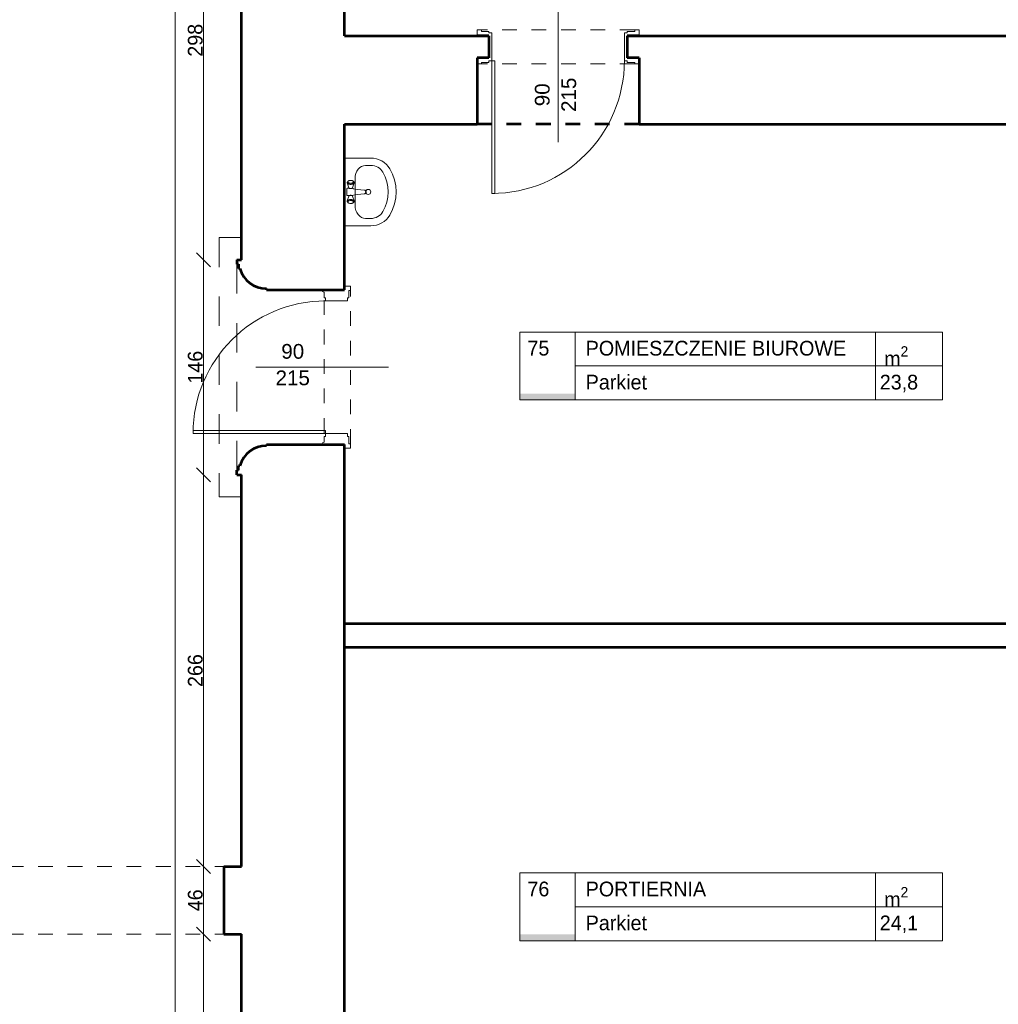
# Model space of a CAD drawing. Header units: inches. Extents: x -21887 to 84279, y -131485 to 67836.
# Tile 157 of 256: x 54975 to 61619, y 12365 to 19050. Entities that reach past the tile are written whole.
import ezdxf

# ---------------------------------------------------------------- set-up
doc = ezdxf.new("R2010")
doc.units = ezdxf.units.IN
doc.header["$MEASUREMENT"] = 0
doc.linetypes.add('Dashed', pattern=[400, 200, -200])
doc.linetypes.add('Dashed copy', pattern=[200, 100, -100])
doc.layers.get('0').update_dxf_attribs({"lineweight": 13})
doc.layers.get('Defpoints').update_dxf_attribs({"lineweight": 13})
for name, color, linetype, lineweight in [('AI_MURY', 7, 'Continuous', 53), ('Dimensioning', 7, 'Continuous', 13), ('DRZWI', 7, 'Continuous', 13), ('dzialowki', 7, 'Continuous', 53), ('Furniture & Equipment', 7, 'Continuous', 13), ('OPISY TABELKI', 7, 'Continuous', 13), ('PODCIAGI', 7, 'Continuous', 13)]:
    doc.layers.add(name, color=color, linetype=linetype, lineweight=lineweight)
doc.styles.add('GENERATED_STYLE_7', font='txt')
doc.styles.add('GENERATED_STYLE_8', font='txt')
doc.styles.add('GENERATED_STYLE_9', font='txt')
doc.styles.add('Style-Courier New', font='txt')
doc.dimstyles.new('Dimstyle_4', dxfattribs={"dimtxt": 100, "dimasz": 95, "dimexe": 0, "dimexo": 0, "dimgap": 0.09, "dimtad": 1, "dimdec": 0, "dimlfac": 0.1, "dimzin": 0, "dimdsep": 46, "dimlunit": 5, "dimtxsty": 'GENERATED_STYLE_7', "dimblk": 'ARROWHEAD_6', "dimcen": 0.09, "dimclrd": 161, "dimclre": 161, "dimclrt": 7, "dimadec": 0, "dimazin": 0, "dimtfac": 1, "dimtdec": 0, "dimtmove": 0, "dimatfit": 3, "dimfxl": 0, "dimtolj": 1, "dimtzin": 0, "dimarcsym": 0})

# ---------------------------------------------------------------- blocks, each defined once
blk = doc.blocks.new('Basin 01_59')
at = {"layer": 'Furniture & Equipment', "color": 9, "linetype": 'Continuous'}
for p, q in [((0, 350), (0, 171.8)), ((460, 350), (0, 350)), ((460, 350), (460, 171.8)), ((138.9, 278.2), (138.9, 278.2)), ((321.1, 278.2), (138.9, 278.2)), ((151.7, 311.7), (151.5, 308.2)), ((151.7, 311.7), (151.5, 308.2)), ((151.5, 308.2), (151.7, 304.7)), ((151.5, 308.2), (151.7, 304.7)), ((152.1, 315), (151.7, 311.7)), ((152.1, 315), (151.7, 311.7)), ((151.7, 304.7), (152.1, 301.4)), ((151.7, 304.7), (152.1, 301.4)), ((152.8, 318.2), (152.1, 315)), ((152.8, 318.2), (152.1, 315)), ((152.1, 301.4), (152.8, 298.2)), ((152.1, 301.4), (152.8, 298.2)), ((153.8, 321.1), (152.8, 318.2)), ((153.8, 321.1), (152.8, 318.2)), ((152.8, 298.2), (153.8, 295.3)), ((152.8, 298.2), (153.8, 295.3)), ((155.1, 323.5), (153.8, 321.1)), ((155.1, 323.5), (153.8, 321.1)), ((153.8, 295.3), (155.1, 292.9)), ((153.8, 295.3), (155.1, 292.9)), ((156.5, 325.5), (155.1, 323.5)), ((156.5, 325.5), (155.1, 323.5)), ((155.1, 292.9), (156.5, 290.9)), ((155.1, 292.9), (156.5, 290.9)), ((158.1, 327), (156.5, 325.5)), ((158.1, 327), (156.5, 325.5)), ((156.5, 290.9), (158.1, 289.4)), ((156.5, 290.9), (158.1, 289.4)), ((162.6, 330.7), (158.1, 327)), ((162.6, 330.7), (158.1, 327)), ((159.8, 327.9), (158.1, 327)), ((159.8, 327.9), (158.1, 327)), ((158.1, 289.4), (159.8, 288.5)), ((162.6, 285.6), (158.1, 289.4)), ((158.1, 289.4), (159.8, 288.5)), ((162.6, 285.6), (158.1, 289.4)), ((161.5, 328.2), (159.8, 327.9)), ((161.5, 328.2), (159.8, 327.9)), ((159.8, 288.5), (161.5, 288.2)), ((159.8, 288.5), (161.5, 288.2)), ((163.2, 327.9), (161.5, 328.2)), ((163.2, 327.9), (161.5, 328.2)), ((161.5, 288.2), (163.2, 288.5)), ((161.5, 288.2), (163.2, 288.5)), ((164.6, 331.8), (162.6, 330.7)), ((164.6, 331.8), (162.6, 330.7)), ((162.6, 285.6), (164.6, 284.6)), ((162.6, 285.6), (164.6, 284.6)), ((164.9, 327), (163.2, 327.9)), ((164.9, 327), (163.2, 327.9)), ((163.2, 288.5), (164.9, 289.4)), ((163.2, 288.5), (164.9, 289.4)), ((166.7, 332.2), (164.6, 331.8)), ((166.7, 332.2), (164.6, 331.8)), ((164.6, 284.6), (166.7, 284.2)), ((164.6, 284.6), (166.7, 284.2)), ((166.5, 325.5), (164.9, 327)), ((166.5, 325.5), (164.9, 327)), ((164.9, 289.4), (166.5, 290.9)), ((164.9, 289.4), (166.5, 290.9)), ((167.9, 323.5), (166.5, 325.5)), ((167.9, 323.5), (166.5, 325.5)), ((166.5, 290.9), (167.9, 292.9)), ((166.5, 290.9), (167.9, 292.9)), ((168.8, 331.8), (166.7, 332.2)), ((168.8, 331.8), (166.7, 332.2)), ((166.7, 284.2), (168.8, 284.6)), ((166.7, 284.2), (168.8, 284.6)), ((169.2, 321.1), (167.9, 323.5)), ((169.2, 321.1), (167.9, 323.5)), ((167.9, 292.9), (169.2, 295.3)), ((167.9, 292.9), (169.2, 295.3)), ((170.8, 330.7), (168.8, 331.8)), ((202.4, 320), (168.8, 331.8)), ((170.8, 330.7), (168.8, 331.8)), ((202.4, 320), (168.8, 331.8)), ((202.4, 296.4), (168.8, 284.6)), ((202.4, 296.4), (168.8, 284.6)), ((168.8, 284.6), (170.8, 285.6)), ((168.8, 284.6), (170.8, 285.6)), ((170.2, 318.2), (169.2, 321.1)), ((170.2, 318.2), (169.2, 321.1)), ((169.2, 295.3), (170.2, 298.2)), ((169.2, 295.3), (170.2, 298.2)), ((170.9, 315), (170.2, 318.2)), ((170.9, 315), (170.2, 318.2)), ((170.2, 298.2), (170.9, 301.4)), ((170.2, 298.2), (170.9, 301.4)), ((172.7, 329), (170.8, 330.7)), ((172.7, 329), (170.8, 330.7)), ((170.8, 285.6), (172.7, 287.4)), ((170.8, 285.6), (172.7, 287.4)), ((171.4, 311.7), (170.9, 315)), ((171.4, 311.7), (170.9, 315)), ((170.9, 301.4), (171.4, 304.7)), ((170.9, 301.4), (171.4, 304.7)), ((171.5, 308.2), (171.4, 311.7)), ((171.5, 308.2), (171.4, 311.7)), ((171.4, 304.7), (171.5, 308.2)), ((171.4, 304.7), (171.5, 308.2)), ((174.4, 326.6), (172.7, 329)), ((174.4, 326.6), (172.7, 329)), ((172.7, 287.4), (174.4, 289.8)), ((172.7, 287.4), (174.4, 289.8)), ((175.9, 323.6), (174.4, 326.6)), ((175.9, 323.6), (174.4, 326.6)), ((174.4, 289.8), (175.9, 292.8)), ((174.4, 289.8), (175.9, 292.8)), ((177.1, 320.2), (175.9, 323.6)), ((177.1, 320.2), (175.9, 323.6)), ((175.9, 292.8), (177.1, 296.2)), ((175.9, 292.8), (177.1, 296.2)), ((178, 316.4), (177.1, 320.2)), ((178, 316.4), (177.1, 320.2)), ((177.1, 296.2), (178, 300)), ((177.1, 296.2), (178, 300)), ((178.5, 312.4), (178, 316.4)), ((178.5, 312.4), (178, 316.4)), ((178, 300), (178.5, 304)), ((178, 300), (178.5, 304)), ((178.7, 308.2), (178.5, 312.4)), ((178.7, 308.2), (178.5, 312.4)), ((178.5, 304), (178.7, 308.2)), ((178.5, 304), (178.7, 308.2)), ((203.4, 319.5), (202.4, 320)), ((203.4, 319.5), (202.4, 320)), ((202.4, 296.4), (203.4, 296.9)), ((202.4, 296.4), (203.4, 296.9)), ((204.3, 318.6), (203.4, 319.5)), ((204.3, 318.6), (203.4, 319.5)), ((203.4, 296.9), (204.3, 297.8)), ((203.4, 296.9), (204.3, 297.8)), ((205.2, 317.4), (204.3, 318.6)), ((205.2, 317.4), (204.3, 318.6)), ((204.3, 297.8), (205.2, 299)), ((204.3, 297.8), (205.2, 299)), ((206.7, 318.2), (204.6, 318.2)), ((206.7, 318.2), (204.6, 318.2)), ((207.1, 298.2), (204.6, 298.2)), ((207.1, 298.2), (204.6, 298.2)), ((205.2, 331.2), (205, 330.7)), ((205.2, 331.2), (205, 330.7)), ((205, 330.7), (205, 330.2)), ((205, 330.7), (205, 330.2)), ((205, 330.2), (205, 318.2)), ((205, 330.2), (205, 318.2)), ((205, 298.2), (205, 296.2)), ((205, 298.2), (205, 296.2)), ((205, 296.2), (205, 295.7)), ((205, 296.2), (205, 295.7)), ((205, 295.7), (205.2, 295.2)), ((205, 295.7), (205.2, 295.2)), ((205.4, 331.7), (205.2, 331.2)), ((205.4, 331.7), (205.2, 331.2)), ((205.9, 315.9), (205.2, 317.4)), ((205.9, 315.9), (205.2, 317.4)), ((205.2, 299), (205.9, 300.5)), ((205.2, 299), (205.9, 300.5)), ((205.2, 295.2), (208.1, 288.3)), ((205.2, 295.2), (208.1, 288.3)), ((205.7, 332.1), (205.4, 331.7)), ((205.7, 332.1), (205.4, 331.7)), ((206.1, 332.5), (205.7, 332.1)), ((206.1, 332.5), (205.7, 332.1)), ((206.5, 314.2), (205.9, 315.9)), ((206.5, 314.2), (205.9, 315.9)), ((205.9, 300.5), (206.5, 302.2)), ((205.9, 300.5), (206.5, 302.2)), ((206.5, 332.8), (206.1, 332.5)), ((206.5, 332.8), (206.1, 332.5)), ((207, 333), (206.5, 332.8)), ((207, 333), (206.5, 332.8)), ((207, 312.3), (206.5, 314.2)), ((207, 312.3), (206.5, 314.2)), ((206.5, 302.2), (207, 304.1)), ((206.5, 302.2), (207, 304.1)), ((207.5, 333.2), (207, 333)), ((207.5, 333.2), (207, 333)), ((207.2, 310.3), (207, 312.3)), ((207.2, 310.3), (207, 312.3)), ((207, 304.1), (207.2, 306.1)), ((207, 304.1), (207.2, 306.1)), ((207.3, 308.2), (207.2, 310.3)), ((207.3, 308.2), (207.2, 310.3)), ((207.2, 306.1), (207.3, 308.2)), ((207.2, 306.1), (207.3, 308.2)), ((208, 333.2), (207.5, 333.2)), ((208, 333.2), (207.5, 333.2)), ((252, 333.2), (208, 333.2)), ((252, 333.2), (208, 333.2)), ((208, 288.6), (210.7, 276.6)), ((208, 288.6), (210.7, 276.6)), ((210.7, 276.6), (213, 260.3)), ((210.7, 276.6), (213, 260.3)), ((249.3, 276.6), (247, 260.3)), ((249.3, 276.6), (247, 260.3)), ((252, 288.6), (249.3, 276.6)), ((252, 288.6), (249.3, 276.6)), ((254.8, 295.2), (251.9, 288.3)), ((254.8, 295.2), (251.9, 288.3)), ((252.5, 333.2), (252, 333.2)), ((252.5, 333.2), (252, 333.2)), ((253, 333), (252.5, 333.2)), ((253, 333), (252.5, 333.2)), ((252.8, 310.3), (252.7, 308.2)), ((252.8, 310.3), (252.7, 308.2)), ((252.7, 308.2), (252.8, 306.1)), ((252.7, 308.2), (252.8, 306.1)), ((253, 312.3), (252.8, 310.3)), ((253, 312.3), (252.8, 310.3)), ((252.8, 306.1), (253, 304.1)), ((252.8, 306.1), (253, 304.1)), ((253.5, 332.8), (253, 333)), ((253.5, 332.8), (253, 333)), ((253.5, 314.2), (253, 312.3)), ((253.5, 314.2), (253, 312.3)), ((253, 304.1), (253.5, 302.2)), ((253, 304.1), (253.5, 302.2)), ((255.4, 298.2), (253.2, 298.2)), ((255.4, 298.2), (253.2, 298.2)), ((253.9, 332.5), (253.5, 332.8)), ((253.9, 332.5), (253.5, 332.8)), ((255.4, 318.2), (253.5, 318.2)), ((255.4, 318.2), (253.5, 318.2)), ((254.1, 315.9), (253.5, 314.2)), ((254.1, 315.9), (253.5, 314.2)), ((253.5, 302.2), (254.1, 300.5)), ((253.5, 302.2), (254.1, 300.5)), ((254.3, 332.1), (253.9, 332.5)), ((254.3, 332.1), (253.9, 332.5)), ((254.8, 317.4), (254.1, 315.9)), ((254.8, 317.4), (254.1, 315.9)), ((254.1, 300.5), (254.8, 299)), ((254.1, 300.5), (254.8, 299)), ((254.6, 331.7), (254.3, 332.1)), ((254.6, 331.7), (254.3, 332.1)), ((254.8, 331.2), (254.6, 331.7)), ((254.8, 331.2), (254.6, 331.7)), ((255, 330.7), (254.8, 331.2)), ((255, 330.7), (254.8, 331.2)), ((255.7, 318.6), (254.8, 317.4)), ((255.7, 318.6), (254.8, 317.4)), ((254.8, 299), (255.7, 297.8)), ((254.8, 299), (255.7, 297.8)), ((254.8, 295.2), (255, 295.7)), ((254.8, 295.2), (255, 295.7)), ((255, 330.2), (255, 330.7)), ((255, 330.2), (255, 330.7)), ((255, 318.2), (255, 330.2)), ((255, 318.2), (255, 330.2)), ((255, 296.2), (255, 298.2)), ((255, 296.2), (255, 298.2)), ((255, 295.7), (255, 296.2)), ((255, 295.7), (255, 296.2)), ((256.6, 319.5), (255.7, 318.6)), ((256.6, 319.5), (255.7, 318.6)), ((255.7, 297.8), (256.6, 296.9)), ((255.7, 297.8), (256.6, 296.9)), ((257.6, 320), (256.6, 319.5)), ((257.6, 320), (256.6, 319.5)), ((256.6, 296.9), (257.6, 296.4)), ((256.6, 296.9), (257.6, 296.4)), ((257.6, 320), (291.2, 331.8)), ((257.6, 320), (291.2, 331.8)), ((257.6, 296.4), (291.2, 284.6)), ((257.6, 296.4), (291.2, 284.6)), ((281.5, 312.4), (281.3, 308.2)), ((281.5, 312.4), (281.3, 308.2)), ((281.3, 308.2), (281.5, 304)), ((281.3, 308.2), (281.5, 304)), ((282, 316.4), (281.5, 312.4)), ((282, 316.4), (281.5, 312.4)), ((281.5, 304), (282, 300)), ((281.5, 304), (282, 300)), ((282.9, 320.2), (282, 316.4)), ((282.9, 320.2), (282, 316.4)), ((282, 300), (282.9, 296.2)), ((282, 300), (282.9, 296.2)), ((284.1, 323.6), (282.9, 320.2)), ((284.1, 323.6), (282.9, 320.2)), ((282.9, 296.2), (284.1, 292.8)), ((282.9, 296.2), (284.1, 292.8)), ((285.6, 326.6), (284.1, 323.6)), ((285.6, 326.6), (284.1, 323.6)), ((284.1, 292.8), (285.6, 289.8)), ((284.1, 292.8), (285.6, 289.8)), ((287.3, 329), (285.6, 326.6)), ((287.3, 329), (285.6, 326.6)), ((285.6, 289.8), (287.3, 287.4)), ((285.6, 289.8), (287.3, 287.4)), ((289.2, 330.7), (287.3, 329)), ((289.2, 330.7), (287.3, 329)), ((287.3, 287.4), (289.2, 285.6)), ((287.3, 287.4), (289.2, 285.6)), ((288.6, 311.7), (288.5, 308.2)), ((288.6, 311.7), (288.5, 308.2)), ((288.5, 308.2), (288.6, 304.7)), ((288.5, 308.2), (288.6, 304.7)), ((289.1, 315), (288.6, 311.7)), ((289.1, 315), (288.6, 311.7)), ((288.6, 304.7), (289.1, 301.4)), ((288.6, 304.7), (289.1, 301.4)), ((289.8, 318.2), (289.1, 315)), ((289.8, 318.2), (289.1, 315)), ((289.1, 301.4), (289.8, 298.2)), ((289.1, 301.4), (289.8, 298.2)), ((291.2, 331.8), (289.2, 330.7)), ((291.2, 331.8), (289.2, 330.7)), ((289.2, 285.6), (291.2, 284.6)), ((289.2, 285.6), (291.2, 284.6)), ((290.8, 321.1), (289.8, 318.2)), ((290.8, 321.1), (289.8, 318.2)), ((289.8, 298.2), (290.8, 295.3)), ((289.8, 298.2), (290.8, 295.3)), ((292.1, 323.5), (290.8, 321.1)), ((292.1, 323.5), (290.8, 321.1)), ((290.8, 295.3), (292.1, 292.9)), ((290.8, 295.3), (292.1, 292.9)), ((293.3, 332.2), (291.2, 331.8)), ((293.3, 332.2), (291.2, 331.8)), ((291.2, 284.6), (293.3, 284.2)), ((291.2, 284.6), (293.3, 284.2)), ((293.5, 325.5), (292.1, 323.5)), ((293.5, 325.5), (292.1, 323.5)), ((292.1, 292.9), (293.5, 290.9)), ((292.1, 292.9), (293.5, 290.9)), ((295.4, 331.8), (293.3, 332.2)), ((295.4, 331.8), (293.3, 332.2)), ((293.3, 284.2), (295.4, 284.6)), ((293.3, 284.2), (295.4, 284.6)), ((295.1, 327), (293.5, 325.5)), ((295.1, 327), (293.5, 325.5)), ((293.5, 290.9), (295.1, 289.4)), ((293.5, 290.9), (295.1, 289.4)), ((296.8, 327.9), (295.1, 327)), ((296.8, 327.9), (295.1, 327)), ((295.1, 289.4), (296.8, 288.5)), ((295.1, 289.4), (296.8, 288.5)), ((297.4, 330.7), (295.4, 331.8)), ((297.4, 330.7), (295.4, 331.8)), ((295.4, 284.6), (297.4, 285.6)), ((295.4, 284.6), (297.4, 285.6)), ((298.5, 328.2), (296.8, 327.9)), ((298.5, 328.2), (296.8, 327.9)), ((296.8, 288.5), (298.5, 288.2)), ((296.8, 288.5), (298.5, 288.2)), ((297.4, 330.7), (301.9, 327)), ((297.4, 330.7), (301.9, 327)), ((297.4, 285.6), (301.9, 289.4)), ((297.4, 285.6), (301.9, 289.4)), ((300.2, 327.9), (298.5, 328.2)), ((300.2, 327.9), (298.5, 328.2)), ((298.5, 288.2), (300.2, 288.5)), ((298.5, 288.2), (300.2, 288.5)), ((301.9, 327), (300.2, 327.9)), ((301.9, 327), (300.2, 327.9)), ((300.2, 288.5), (301.9, 289.4)), ((300.2, 288.5), (301.9, 289.4)), ((303.5, 325.5), (301.9, 327)), ((303.5, 325.5), (301.9, 327)), ((301.9, 289.4), (303.5, 290.9)), ((301.9, 289.4), (303.5, 290.9)), ((304.9, 323.5), (303.5, 325.5)), ((304.9, 323.5), (303.5, 325.5)), ((303.5, 290.9), (304.9, 292.9)), ((303.5, 290.9), (304.9, 292.9)), ((306.2, 321.1), (304.9, 323.5)), ((306.2, 321.1), (304.9, 323.5)), ((304.9, 292.9), (306.2, 295.3)), ((304.9, 292.9), (306.2, 295.3)), ((307.2, 318.2), (306.2, 321.1)), ((307.2, 318.2), (306.2, 321.1)), ((306.2, 295.3), (307.2, 298.2)), ((306.2, 295.3), (307.2, 298.2)), ((307.9, 315), (307.2, 318.2)), ((307.9, 315), (307.2, 318.2)), ((307.2, 298.2), (307.9, 301.4)), ((307.2, 298.2), (307.9, 301.4)), ((308.3, 311.7), (307.9, 315)), ((308.3, 311.7), (307.9, 315)), ((307.9, 301.4), (308.3, 304.7)), ((307.9, 301.4), (308.3, 304.7)), ((308.5, 308.2), (308.3, 311.7)), ((308.5, 308.2), (308.3, 311.7)), ((308.3, 304.7), (308.5, 308.2)), ((308.3, 304.7), (308.5, 308.2)), ((50, 207.5), (50, 171.8)), ((213, 260.4), (215, 239.3)), ((213, 260.4), (215, 239.3)), ((215, 239.3), (216.8, 216.1)), ((215, 239.3), (216.8, 216.1)), ((217, 214), (216.8, 216.1)), ((217, 214), (216.8, 216.1)), ((217, 213.9), (217, 214)), ((217, 213.9), (217, 214)), ((217.6, 211.9), (217, 213.9)), ((217.6, 211.9), (217, 213.9)), ((218.6, 210.1), (217.6, 211.9)), ((218.6, 210.1), (217.6, 211.9)), ((220, 208.3), (218.6, 210.1)), ((220, 208.3), (218.6, 210.1)), ((221.6, 206.9), (220, 208.3)), ((221.6, 206.9), (220, 208.3)), ((223.5, 205.7), (221.6, 206.9)), ((223.5, 205.7), (221.6, 206.9)), ((225.6, 204.9), (223.5, 205.7)), ((225.6, 204.9), (223.5, 205.7)), ((225, 204.9), (223.9, 205.6)), ((226.6, 204.2), (225, 204.9)), ((227.7, 204.3), (225.6, 204.9)), ((227.7, 204.3), (225.6, 204.9)), ((228.3, 203.8), (226.6, 204.2)), ((230, 204.2), (227.7, 204.3)), ((230, 204.2), (227.7, 204.3)), ((230, 203.7), (228.3, 203.8)), ((232.3, 204.3), (230, 204.2)), ((232.3, 204.3), (230, 204.2)), ((231.7, 203.8), (230, 203.7)), ((233.4, 204.2), (231.7, 203.8)), ((234.4, 204.9), (232.3, 204.3)), ((234.4, 204.9), (232.3, 204.3)), ((235, 204.9), (233.4, 204.2)), ((236.5, 205.7), (234.4, 204.9)), ((236.5, 205.7), (234.4, 204.9)), ((236.1, 205.6), (235, 204.9)), ((238.4, 206.9), (236.5, 205.7)), ((238.4, 206.9), (236.5, 205.7)), ((240, 208.3), (238.4, 206.9)), ((240, 208.3), (238.4, 206.9)), ((241.4, 210.1), (240, 208.3)), ((241.4, 210.1), (240, 208.3)), ((242.4, 211.9), (241.4, 210.1)), ((242.4, 211.9), (241.4, 210.1)), ((243, 213.9), (242.4, 211.9)), ((243, 213.9), (242.4, 211.9)), ((243.2, 216.1), (243, 214)), ((243.2, 216.1), (243, 214)), ((243, 213.9), (243, 214)), ((243, 213.9), (243, 214)), ((245, 239.3), (243.2, 216.1)), ((245, 239.3), (243.2, 216.1)), ((247, 260.4), (245, 239.3)), ((247, 260.4), (245, 239.3)), ((410, 207.5), (410, 171.8))]:
    blk.add_line(p, q, dxfattribs=at)
at = {"layer": 'Furniture & Equipment', "color": 9, "linetype": 'Continuous', "flags": 128}
for points in [[(138.9, 278.2), (121.6, 276.9), (104.9, 272.8), (89.5, 266.3), (76, 257.5), (65, 246.8), (56.8, 234.5), (51.7, 221.3), (50, 207.5)], [(410, 207.5), (408.3, 221.3), (403.2, 234.5), (395, 246.8), (384, 257.5), (370.5, 266.3), (355.1, 272.8), (338.4, 276.9), (321.1, 278.2)], [(0, 171.8), (1.2, 152.1), (5, 132.7), (11.1, 114.1), (19.5, 96.5), (30.1, 80.2), (42.7, 65.6), (56.9, 52.9), (72.7, 42.3)], [(50, 171.8), (50.8, 159.2), (53.2, 146.8), (57.1, 134.9), (62.5, 123.6), (69.3, 113.2), (77.3, 103.8), (86.4, 95.7), (96.5, 89)], [(363.5, 89), (373.6, 95.7), (382.7, 103.8), (390.7, 113.2), (397.5, 123.6), (402.9, 134.9), (406.8, 146.8), (409.2, 159.2), (410, 171.8)], [(387.3, 42.3), (403.1, 52.9), (417.3, 65.6), (429.9, 80.2), (440.5, 96.5), (448.9, 114.1), (455, 132.7), (458.8, 152.1), (460, 171.8)], [(96.5, 89), (128, 73.4), (161.1, 62.2), (195.3, 55.3), (230, 53), (264.7, 55.3), (298.9, 62.2), (332, 73.4), (363.5, 89)], [(72.7, 42.3), (109.8, 24), (148.8, 10.8), (189.1, 2.7), (230, 0), (270.9, 2.7), (311.2, 10.8), (350.2, 24), (387.3, 42.3)]]:
    blk.add_lwpolyline(points, dxfattribs=at)
at = {"layer": 'Furniture & Equipment', "color": 9, "linetype": 'Continuous'}
blk.add_circle((230, 188.9), 17.5, dxfattribs=at)
blk = doc.blocks.new('ARROWHEAD_6')
at = {"color": 0, "linetype": 'Continuous'}
for p, q in [((0, 0), (-1, 0)), ((-0.5, -0.5), (0.5, 0.5))]:
    blk.add_line(p, q, dxfattribs=at)
blk = doc.blocks.new('*U658')
at = {"layer": 'Defpoints', "color": 0, "linetype": 'Continuous'}
for p in [(56223.8, 12840.7), (56480.5, 12840.7), (56480.5, 10765.7)]:
    blk.add_point(p, dxfattribs=at)
at = {"layer": 'Dimensioning', "color": 161, "linetype": 'Continuous', "lineweight": -2}
for p, q in [((56224, 12840.7), (56223.8, 12840.7)), ((56223.8, 10860.7), (56223.8, 12745.7)), ((56224, 10765.7), (56223.8, 10765.7))]:
    blk.add_line(p, q, dxfattribs=at)
at = {"layer": 'Dimensioning', "color": 161, "linetype": 'Continuous', "lineweight": -2, "xscale": 95, "yscale": 95, "zscale": 95}
for p, rotation in [((56223.8, 12840.7), 90), ((56223.8, 10765.7), 270)]:
    blk.add_blockref('ARROWHEAD_6', p, dxfattribs=dict(at, rotation=rotation))
at = {"layer": 'Dimensioning', "color": 7, "linetype": 'Continuous', "insert": (56167.5, 11803.2), "char_height": 100, "attachment_point": 5, "rotation": 90, "style": 'GENERATED_STYLE_7'}
blk.add_mtext('207', dxfattribs=at)
blk = doc.blocks.new('*D2882')
at = {"layer": 'Defpoints'}
for p in [(56223.8, 12840.7), (56480.5, 12840.7), (56223.8, 11803.2), (56480.5, 10765.7)]:
    blk.add_point(p, dxfattribs=at)
at = {"layer": 'Dimensioning', "color": 161, "linetype": 'Continuous'}
blk.add_blockref('*U658', (0, 0), dxfattribs=at)
blk = doc.blocks.new('*U659')
at = {"layer": 'Defpoints', "color": 0, "linetype": 'Continuous'}
for p in [(56223.8, 13300.7), (56480.5, 13300.7), (56480.5, 12840.7)]:
    blk.add_point(p, dxfattribs=at)
at = {"layer": 'Dimensioning', "color": 161, "linetype": 'Continuous', "lineweight": -2}
for p, q in [((56224, 13300.7), (56223.8, 13300.7)), ((56223.8, 12935.7), (56223.8, 13205.7)), ((56224, 12840.7), (56223.8, 12840.7))]:
    blk.add_line(p, q, dxfattribs=at)
at = {"layer": 'Dimensioning', "color": 161, "linetype": 'Continuous', "lineweight": -2, "xscale": 95, "yscale": 95, "zscale": 95}
for p, rotation in [((56223.8, 13300.7), 90), ((56223.8, 12840.7), 270)]:
    blk.add_blockref('ARROWHEAD_6', p, dxfattribs=dict(at, rotation=rotation))
at = {"layer": 'Dimensioning', "color": 7, "linetype": 'Continuous', "insert": (56167.5, 13070.7), "char_height": 100, "attachment_point": 5, "rotation": 90, "style": 'GENERATED_STYLE_7'}
blk.add_mtext('46', dxfattribs=at)
blk = doc.blocks.new('*D2883')
at = {"layer": 'Defpoints'}
for p in [(56223.8, 13300.7), (56480.5, 13300.7), (56223.8, 13070.7), (56480.5, 12840.7)]:
    blk.add_point(p, dxfattribs=at)
at = {"layer": 'Dimensioning', "color": 161, "linetype": 'Continuous'}
blk.add_blockref('*U659', (0, 0), dxfattribs=at)
blk = doc.blocks.new('*U660')
at = {"layer": 'Defpoints', "color": 0, "linetype": 'Continuous'}
for p in [(56223.8, 15960.7), (56480.5, 15960.7), (56480.5, 13300.7)]:
    blk.add_point(p, dxfattribs=at)
at = {"layer": 'Dimensioning', "color": 161, "linetype": 'Continuous', "lineweight": -2}
for p, q in [((56224, 15960.7), (56223.8, 15960.7)), ((56223.8, 13395.7), (56223.8, 15865.7)), ((56224, 13300.7), (56223.8, 13300.7))]:
    blk.add_line(p, q, dxfattribs=at)
at = {"layer": 'Dimensioning', "color": 161, "linetype": 'Continuous', "lineweight": -2, "xscale": 95, "yscale": 95, "zscale": 95}
for p, rotation in [((56223.8, 15960.7), 90), ((56223.8, 13300.7), 270)]:
    blk.add_blockref('ARROWHEAD_6', p, dxfattribs=dict(at, rotation=rotation))
at = {"layer": 'Dimensioning', "color": 7, "linetype": 'Continuous', "insert": (56167.5, 14630.7), "char_height": 100, "attachment_point": 5, "rotation": 90, "style": 'GENERATED_STYLE_7'}
blk.add_mtext('266', dxfattribs=at)
blk = doc.blocks.new('*D2884')
at = {"layer": 'Defpoints'}
for p in [(56223.8, 15960.7), (56480.5, 15960.7), (56223.8, 14630.7), (56480.5, 13300.7)]:
    blk.add_point(p, dxfattribs=at)
at = {"layer": 'Dimensioning', "color": 161, "linetype": 'Continuous'}
blk.add_blockref('*U660', (0, 0), dxfattribs=at)
blk = doc.blocks.new('*U661')
at = {"layer": 'Defpoints', "color": 0, "linetype": 'Continuous'}
for p in [(56223.8, 17420.7), (56480.5, 17420.7), (56480.5, 15960.7)]:
    blk.add_point(p, dxfattribs=at)
at = {"layer": 'Dimensioning', "color": 161, "linetype": 'Continuous', "lineweight": -2}
for p, q in [((56224, 17420.7), (56223.8, 17420.7)), ((56223.8, 16055.7), (56223.8, 17325.7)), ((56224, 15960.7), (56223.8, 15960.7))]:
    blk.add_line(p, q, dxfattribs=at)
at = {"layer": 'Dimensioning', "color": 161, "linetype": 'Continuous', "lineweight": -2, "xscale": 95, "yscale": 95, "zscale": 95}
for p, rotation in [((56223.8, 17420.7), 90), ((56223.8, 15960.7), 270)]:
    blk.add_blockref('ARROWHEAD_6', p, dxfattribs=dict(at, rotation=rotation))
at = {"layer": 'Dimensioning', "color": 7, "linetype": 'Continuous', "insert": (56167.5, 16690.7), "char_height": 100, "attachment_point": 5, "rotation": 90, "style": 'GENERATED_STYLE_7'}
blk.add_mtext('146', dxfattribs=at)
blk = doc.blocks.new('*D2885')
at = {"layer": 'Defpoints'}
for p in [(56223.8, 17420.7), (56480.5, 17420.7), (56223.8, 16690.7), (56480.5, 15960.7)]:
    blk.add_point(p, dxfattribs=at)
at = {"layer": 'Dimensioning', "color": 161, "linetype": 'Continuous'}
blk.add_blockref('*U661', (0, 0), dxfattribs=at)
blk = doc.blocks.new('*U662')
at = {"layer": 'Defpoints', "color": 0, "linetype": 'Continuous'}
for p in [(56223.8, 20400.7), (56480.5, 20400.7), (56480.5, 17420.7)]:
    blk.add_point(p, dxfattribs=at)
at = {"layer": 'Dimensioning', "color": 161, "linetype": 'Continuous', "lineweight": -2}
for p, q in [((56224, 20400.7), (56223.8, 20400.7)), ((56223.8, 17515.7), (56223.8, 20305.7)), ((56224, 17420.7), (56223.8, 17420.7))]:
    blk.add_line(p, q, dxfattribs=at)
at = {"layer": 'Dimensioning', "color": 161, "linetype": 'Continuous', "lineweight": -2, "xscale": 95, "yscale": 95, "zscale": 95}
for p, rotation in [((56223.8, 20400.7), 90), ((56223.8, 17420.7), 270)]:
    blk.add_blockref('ARROWHEAD_6', p, dxfattribs=dict(at, rotation=rotation))
at = {"layer": 'Dimensioning', "color": 7, "linetype": 'Continuous', "insert": (56167.5, 18910.7), "char_height": 100, "attachment_point": 5, "rotation": 90, "style": 'GENERATED_STYLE_7'}
blk.add_mtext('298', dxfattribs=at)
blk = doc.blocks.new('*D2886')
at = {"layer": 'Defpoints'}
for p in [(56223.8, 20400.7), (56480.5, 20400.7), (56223.8, 18910.7), (56480.5, 17420.7)]:
    blk.add_point(p, dxfattribs=at)
at = {"layer": 'Dimensioning', "color": 161, "linetype": 'Continuous'}
blk.add_blockref('*U662', (0, 0), dxfattribs=at)
blk = doc.blocks.new('*U678')
at = {"layer": 'Defpoints', "color": 0, "linetype": 'Continuous'}
for p in [(56029.7, 55030.7), (56029.7, 55030.7), (56030.5, -36559.3)]:
    blk.add_point(p, dxfattribs=at)
at = {"layer": 'Dimensioning', "color": 161, "linetype": 'Continuous', "lineweight": -2}
for p, q in [((56029.7, -36464.3), (56029.7, 54935.7)), ((56029.9, -36559.3), (56029.7, -36559.3))]:
    blk.add_line(p, q, dxfattribs=at)
at = {"layer": 'Dimensioning', "color": 161, "linetype": 'Continuous', "lineweight": -2, "xscale": 95, "yscale": 95, "zscale": 95}
for p, rotation in [((56029.7, 55030.7), 90), ((56029.7, -36559.3), 270)]:
    blk.add_blockref('ARROWHEAD_6', p, dxfattribs=dict(at, rotation=rotation))
at = {"layer": 'Dimensioning', "color": 7, "linetype": 'Continuous', "insert": (55973.4, 9235.7), "char_height": 100, "attachment_point": 5, "rotation": 90, "style": 'GENERATED_STYLE_7'}
blk.add_mtext('9159', dxfattribs=at)
blk = doc.blocks.new('*D2902')
at = {"layer": 'Defpoints'}
for p in [(56029.7, 55030.7), (56029.7, 55030.7), (56029.7, 9235.7), (56030.5, -36559.3)]:
    blk.add_point(p, dxfattribs=at)
at = {"layer": 'Dimensioning', "color": 161, "linetype": 'Continuous'}
blk.add_blockref('*U678', (0, 0), dxfattribs=at)

msp = doc.modelspace()

# ---------------------------------------------------------------- hatches: boundary and pattern name
at = {"layer": 'OPISY TABELKI', "extrusion": (0, 0, -1)}
for points in [[(-58746.3, 16468.5), (-58746.3, 16510.7), (-58369.8, 16510.7), (-58369.8, 16468.5)], [(-58746.3, 12796.5), (-58746.3, 12838.7), (-58369.8, 12838.7), (-58369.8, 12796.5)]]:
    msp.add_hatch(color=7, dxfattribs=at).paths.add_polyline_path(points, flags=16)

# ---------------------------------------------------------------- linework, layer by layer
at = {"layer": 'AI_MURY', "color": 7, "linetype": 'Continuous'}
for p, q in [((57180.5, 18940.7), (57180.5, 20605.7)), ((56480.5, 17420.7), (56480.5, 20400.7)), ((57180.5, 18940.7), (58160.5, 18940.7)), ((58160.5, 18940.7), (58080.5, 18940.7)), ((58160.5, 18940.7), (58160.5, 18790.7)), ((59180.5, 18940.7), (59100.5, 18940.7)), ((59100.5, 18940.7), (62980.5, 18940.7)), ((59100.5, 18940.7), (59100.5, 18790.7)), ((58080.5, 18790.7), (58080.5, 18340.7)), ((58160.5, 18790.7), (58080.5, 18790.7)), ((59180.5, 18790.7), (59100.5, 18790.7)), ((59180.5, 18790.7), (59180.5, 18340.7)), ((57180.5, 17215.7), (57180.5, 18340.7)), ((57180.5, 18340.7), (58080.5, 18340.7)), ((59180.5, 18340.7), (64010.5, 18340.7)), ((56450.5, 17420.7), (56480.5, 17420.7)), ((56450.5, 17420.7), (56450.5, 17390.7)), ((56460.5, 17390.7), (56450.5, 17390.7)), ((56460.5, 17390.7), (56460.5, 17360.7)), ((56470.5, 17360.7), (56460.5, 17360.7)), ((56650.5, 17215.7), (56650.5, 17225.7)), ((56650.5, 17215.7), (57180.5, 17215.7)), ((56650.5, 16165.7), (57180.5, 16165.7)), ((56650.5, 16165.7), (56650.5, 16155.7)), ((57180.5, 10035.7), (57180.5, 16165.7)), ((56460.5, 15990.7), (56450.5, 15990.7)), ((56450.5, 15960.7), (56450.5, 15990.7)), ((56470.5, 16020.7), (56460.5, 16020.7)), ((56460.5, 15990.7), (56460.5, 16020.7)), ((56450.5, 15960.7), (56480.5, 15960.7)), ((56480.5, 13300.7), (56480.5, 15960.7)), ((56360.5, 13300.7), (56360.5, 12840.7)), ((56360.5, 13300.7), (56480.5, 13300.7)), ((56360.5, 12840.7), (56480.5, 12840.7)), ((56480.5, 10765.7), (56480.5, 12840.7))]:
    msp.add_line(p, q, dxfattribs=at)
at = {"layer": 'AI_MURY', "color": 7, "linetype": 'Dashed copy'}
msp.add_line((59180.5, 18340.7), (58080.5, 18340.7), dxfattribs=at)
at = {"layer": 'AI_MURY', "color": 7, "linetype": 'Continuous'}
for centre, start, end in [((56645.1, 17405.7), 194.44004, 271.72608), ((56645.1, 15975.8), 88.27392, 165.55996)]:
    msp.add_arc(centre, 180, start, end, dxfattribs=at)
at = {"layer": 'DRZWI', "color": 5, "linetype": 'Continuous'}
for p, q in [((58630.5, 19119.4), (58630.5, 18219.4)), ((58080.5, 18980.7), (58080.5, 18940.7)), ((58110.5, 18980.7), (58080.5, 18980.7)), ((58110.5, 18980.7), (58110.5, 18970.7)), ((58160.5, 18970.7), (58110.5, 18970.7)), ((58160.5, 18970.7), (58160.5, 18960.7)), ((58160.5, 18960.7), (58180.5, 18960.7)), ((58180.5, 18770.7), (58180.5, 18960.7)), ((59100.5, 18960.7), (59080.5, 18960.7)), ((59080.5, 18770.7), (59080.5, 18960.7)), ((59100.5, 18970.7), (59100.5, 18960.7)), ((59100.5, 18970.7), (59150.5, 18970.7)), ((59150.5, 18980.7), (59150.5, 18970.7)), ((59150.5, 18980.7), (59180.5, 18980.7)), ((59180.5, 18980.7), (59180.5, 18940.7)), ((58080.5, 18750.7), (58080.5, 18790.7)), ((59180.5, 18750.7), (59180.5, 18790.7)), ((58110.5, 18750.7), (58080.5, 18750.7)), ((58160.5, 18760.7), (58110.5, 18760.7)), ((58110.5, 18750.7), (58110.5, 18760.7)), ((58160.5, 18770.7), (58180.5, 18770.7)), ((58160.5, 18760.7), (58160.5, 18770.7)), ((58200.5, 18770.7), (58180.5, 18770.7)), ((58180.5, 17870.7), (58180.5, 18770.7)), ((58200.5, 17870.7), (58200.5, 18770.7)), ((59100.5, 18770.7), (59080.5, 18770.7)), ((59100.5, 18760.7), (59100.5, 18770.7)), ((59100.5, 18760.7), (59150.5, 18760.7)), ((59150.5, 18750.7), (59150.5, 18760.7)), ((59150.5, 18750.7), (59180.5, 18750.7)), ((58200.5, 17870.7), (58180.5, 17870.7)), ((57042, 17160.7), (57042, 17200.7)), ((57220.5, 17240.7), (57180.5, 17240.7)), ((57210.5, 17160.7), (57210.5, 17210.7)), ((57220.5, 17210.7), (57210.5, 17210.7)), ((57220.5, 17210.7), (57220.5, 17240.7)), ((57042, 17160.7), (57052, 17160.7)), ((57052, 17160.7), (57052, 17140.7)), ((57052, 17140.7), (57200.5, 17140.7)), ((57200.5, 17160.7), (57200.5, 17140.7)), ((57210.5, 17160.7), (57200.5, 17160.7)), ((56578.8, 16690.7), (57478.8, 16690.7)), ((56152, 16260.7), (57052, 16260.7)), ((56152, 16260.7), (56152, 16240.7)), ((57052, 16260.7), (57052, 16240.7)), ((56152, 16240.7), (57052, 16240.7)), ((57042, 16220.7), (57052, 16220.7)), ((57042, 16220.7), (57042, 16180.7)), ((57052, 16240.7), (57200.5, 16240.7)), ((57052, 16220.7), (57052, 16240.7)), ((57200.5, 16220.7), (57200.5, 16240.7)), ((57210.5, 16220.7), (57200.5, 16220.7)), ((57210.5, 16220.7), (57210.5, 16170.7)), ((57220.5, 16140.7), (57180.5, 16140.7)), ((57220.5, 16170.7), (57210.5, 16170.7)), ((57220.5, 16170.7), (57220.5, 16140.7))]:
    msp.add_line(p, q, dxfattribs=at)
at = {"layer": 'DRZWI', "color": 5, "linetype": 'Dashed copy'}
for p, q in [((59150.5, 18980.9), (58110.5, 18980.9)), ((59150.5, 18750.7), (58110.5, 18750.7)), ((57220.5, 16170.7), (57220.5, 17210.7)), ((57042, 16245.7), (57042, 17160.7))]:
    msp.add_line(p, q, dxfattribs=at)
at = {"layer": 'DRZWI', "color": 7, "linetype": 'Dashed copy'}
msp.add_line((58080.5, 18340.7), (59180.5, 18340.7), dxfattribs=at)
at = {"layer": 'DRZWI', "color": 49, "linetype": 'Dashed'}
for p, q in [((56330.5, 17570.7), (56330.5, 15810.7)), ((56480.5, 17570.7), (56330.5, 17570.7)), ((56480.5, 15810.7), (56330.5, 15810.7))]:
    msp.add_line(p, q, dxfattribs=at)
at = {"layer": 'DRZWI', "color": 7, "linetype": 'Dashed'}
msp.add_line((56450.5, 17390.7), (56450.5, 15990.7), dxfattribs=at)
at = {"layer": 'DRZWI', "color": 5, "linetype": 'Continuous'}
msp.add_arc((58180.5, 18770.7), 900, 270, 0, dxfattribs=at)
at = {"layer": 'DRZWI', "color": 7, "linetype": 'Continuous'}
for centre, radius, start, end in [((57042, 17215.7), 15, 180, 270), ((57052, 16240.7), 900, 90, 180), ((57042, 16165.7), 15, 90, 180)]:
    msp.add_arc(centre, radius, start, end, dxfattribs=at)
at = {"layer": 'dzialowki', "color": 12, "linetype": 'Continuous'}
for p, q in [((57180.5, 14950.7), (64010.5, 14950.7)), ((57180.5, 14790.7), (64010.5, 14790.7))]:
    msp.add_line(p, q, dxfattribs=at)
at = {"layer": 'OPISY TABELKI', "color": 7, "linetype": 'Continuous'}
for p, q in [((58369.8, 16929.3), (61239.6, 16929.3)), ((58369.8, 16929.3), (58369.8, 16468.5)), ((58746.3, 16929.3), (58746.3, 16468.5)), ((60785.6, 16929.3), (60785.6, 16468.5)), ((61239.6, 16929.3), (61239.6, 16468.5)), ((58746.3, 16698.9), (61239.6, 16698.9)), ((58369.8, 16468.5), (61239.6, 16468.5)), ((58369.8, 13257.3), (61239.6, 13257.3)), ((58369.8, 13257.3), (58369.8, 12796.5)), ((58746.3, 13257.3), (58746.3, 12796.5)), ((60785.6, 13257.3), (60785.6, 12796.5)), ((61239.6, 13257.3), (61239.6, 12796.5)), ((58746.3, 13026.9), (61239.6, 13026.9)), ((58369.8, 12796.5), (61239.6, 12796.5))]:
    msp.add_line(p, q, dxfattribs=at)
at = {"layer": 'PODCIAGI', "color": 7, "linetype": 'Dashed copy'}
for p, q in [((53900.5, 13300.7), (56360.5, 13300.7)), ((53900.5, 12840.7), (56360.5, 12840.7))]:
    msp.add_line(p, q, dxfattribs=at)

# ---------------------------------------------------------------- block references
at = {"layer": 'Furniture & Equipment', "rotation": 90}
msp.add_blockref('Basin 01_59', (57530.5, 17650.7), dxfattribs=at)

# ---------------------------------------------------------------- texts
at = {"layer": 'DRZWI', "color": 5, "insert": (58472.9, 18540.4), "char_height": 100, "width": 704.483, "attachment_point": 2, "rotation": 90, "line_spacing_factor": 1.079165, "style": 'GENERATED_STYLE_7'}
msp.add_mtext('\\fArial|b0|i0|c238|p39;90\\P215', dxfattribs=at)
at = {"layer": 'DRZWI', "color": 5, "insert": (56828.9, 16848.3), "char_height": 100, "width": 704.483, "attachment_point": 2, "line_spacing_factor": 1.079165, "style": 'GENERATED_STYLE_7'}
msp.add_mtext('\\fArial|b0|i0|c238|p39;90\\P215', dxfattribs=at)
at = {"layer": 'OPISY TABELKI', "color": 7, "char_height": 100, "attachment_point": 1}
for s, insert, width, style in [('75', (58422.5, 16869.8), 323.775, 'GENERATED_STYLE_8'), ('POMIESZCZENIE BIUROWE  ', (58818.1, 16869.8), 2409.415, 'GENERATED_STYLE_9'), ('\\A1;m\\H70.000000;\\S2^  ;', (60844.4, 16833.2), 323.775, 'GENERATED_STYLE_9'), ('Parkiet  ', (58818.1, 16639.4), 2409.415, 'GENERATED_STYLE_9'), ('23,8         ', (60814.6, 16639.4), 424.969, 'GENERATED_STYLE_9'), ('76', (58422.5, 13197.8), 323.775, 'GENERATED_STYLE_8'), ('PORTIERNIA ', (58818.1, 13197.8), 2409.415, 'GENERATED_STYLE_9'), ('\\A1;m\\H70.000000;\\S2^  ;', (60844.4, 13161.2), 323.775, 'GENERATED_STYLE_9'), ('Parkiet  ', (58818.1, 12967.4), 2409.415, 'GENERATED_STYLE_9'), ('24,1         ', (60814.6, 12967.4), 424.969, 'GENERATED_STYLE_9')]:
    msp.add_mtext(s, dxfattribs=dict(at, insert=insert, width=width, style=style))

# ---------------------------------------------------------------- dimensions: what is measured, and where the dimension line sits
at = {"layer": 'Dimensioning', "color": 161, "linetype": 'Continuous'}
for base, p1, p2, picture, middle in [((56029.7, 55030.7), (56030.5, -36559.3), (56029.7, 55030.7), '*D2902', (56029.7, 9235.7)), ((56223.8, 20400.7), (56480.5, 17420.7), (56480.5, 20400.7), '*D2886', (56223.8, 18910.7)), ((56223.8, 17420.7), (56480.5, 15960.7), (56480.5, 17420.7), '*D2885', (56223.8, 16690.7)), ((56223.8, 15960.7), (56480.5, 13300.7), (56480.5, 15960.7), '*D2884', (56223.8, 14630.7)), ((56223.8, 13300.7), (56480.5, 12840.7), (56480.5, 13300.7), '*D2883', (56223.8, 13070.7)), ((56223.8038752, 12840.7131048), (56480.5180538, 10765.7131048), (56480.5180538, 12840.7131048), '*D2882', (56223.8038752, 11803.2131048))]:
    dim = msp.add_linear_dim(base=base, p1=p1, p2=p2, angle=90, dimstyle='Dimstyle_4', override={"dimtxsty": 'Style-Courier New', "dimclrd": 0, "dimclre": 161, "dimlwe": 0}, dxfattribs=at)
    dim.commit()
    dim.dimension.update_dxf_attribs({"geometry": picture, "text_midpoint": middle, "dimtype": 128})

doc.saveas('drawing.dxf')
